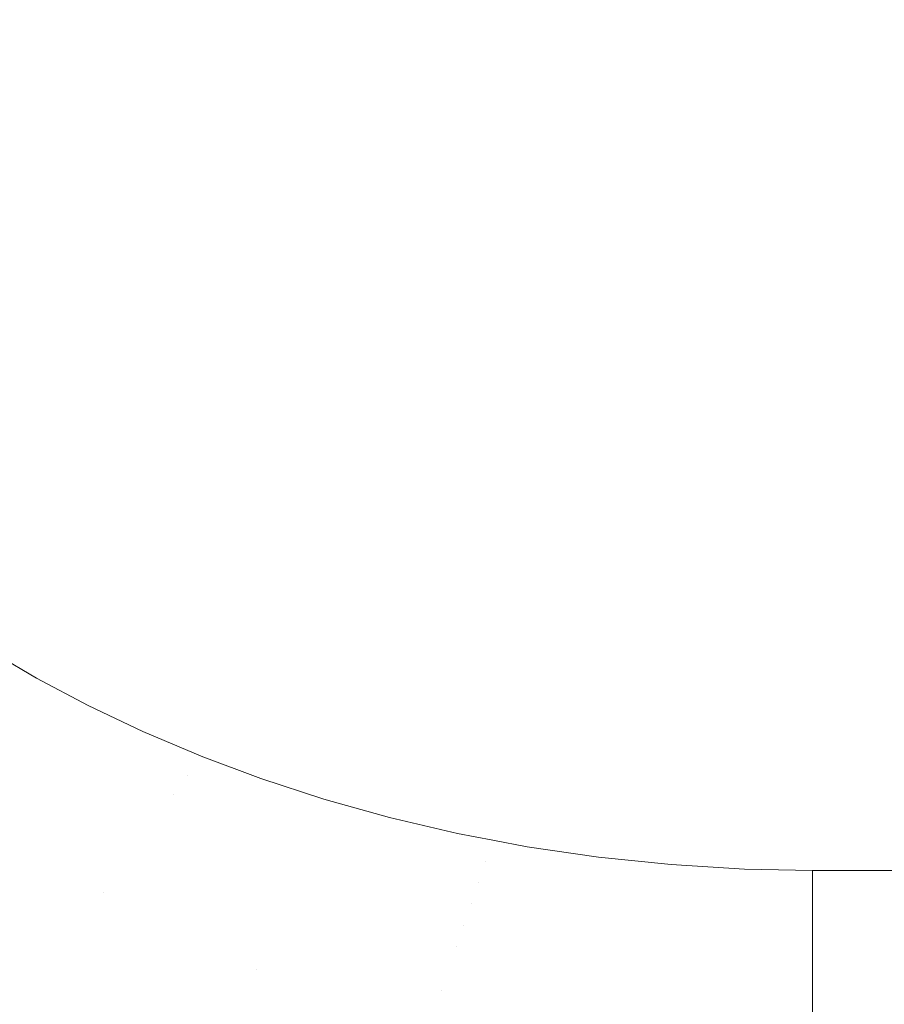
# Model space of a CAD drawing. Header units: centimetres. Extents: x -35.1 to 36.2, y 3.4 to 5.2.
# Tile 150 of 256: x -10.9556 to -10.8666, y 3.7864 to 3.8878. Entities that reach past the tile are written whole.
import ezdxf

# ---------------------------------------------------------------- set-up
doc = ezdxf.new("R2010")
doc.units = ezdxf.units.CM
doc.header["$LTSCALE"] = 2.54
doc.layers.add('Lucido design-1', color=7, linetype='Continuous')

# ---------------------------------------------------------------- blocks, each defined once
blk = doc.blocks.new('Gruppo-4-1')
at = {"color": 7, "linetype": 'Continuous', "lineweight": 9}
blk.add_3dface([(-34.95277, 5.10021, -1872.21551), (-34.95277, 3.50021, -1872.21551), (36.07969, 3.50021, -1872.21551), (36.07969, 5.10021, -1872.21551)], dxfattribs=at)
for points, invisible_edges in [([(12.13364, 3.88788, -1872.61551), (12.13347, 3.88694, -1872.61551), (-11.00774, 5.10021, -1872.61551)], 10), ([(-11.00774, 3.90021, -1872.61551), (-11.00774, 5.10021, -1872.61551), (12.13347, 3.88694, -1872.61551)], 10), ([(-11.0077, 3.89788, -1872.61551), (-11.00774, 3.90021, -1872.61551), (12.13347, 3.88694, -1872.61551)], 10), ([(-11.00754, 3.89481, -1872.61551), (-11.0077, 3.89788, -1872.61551), (12.13347, 3.88694, -1872.61551)], 10), ([(-11.00726, 3.89173, -1872.61551), (-11.00754, 3.89481, -1872.61551), (12.13347, 3.88694, -1872.61551)], 10), ([(12.13347, 3.88694, -1872.61551), (-11.00654, 3.88694, -1872.61551), (-11.00684, 3.88863, -1872.61551), (-11.00726, 3.89173, -1872.61551)], 9), ([(-11.00654, 3.88694, -1872.61551), (-10.93692, 3.81198, -1872.61551), (-10.93698, 3.812, -1872.61551), (-10.94291, 3.81451, -1872.61551)], 9), ([(-11.00654, 3.88694, -1872.61551), (-10.88852, 3.80081, -1872.61551), (-10.896, 3.80158, -1872.61551)], 9), ([(-10.94291, 3.81451, -1872.61551), (-10.94853, 3.81719, -1872.61551), (-11.00654, 3.88694, -1872.61551)], 10), ([(-11.00654, 3.88694, -1872.61551), (-10.91751, 3.80566, -1872.61551), (-10.92427, 3.80755, -1872.61551)], 9), ([(-11.00654, 3.88694, -1872.61551), (-10.88098, 3.80035, -1872.61551), (-10.88852, 3.80081, -1872.61551)], 9), ([(-10.94853, 3.81719, -1872.61551), (-10.95384, 3.81999, -1872.61551), (-11.00654, 3.88694, -1872.61551)], 10), ([(-11.00654, 3.88694, -1872.61551), (-10.91053, 3.80402, -1872.61551), (-10.91751, 3.80566, -1872.61551)], 9), ([(-11.00654, 3.88694, -1872.61551), (-10.87397, 3.80021, -1872.61551), (-10.88098, 3.80035, -1872.61551)], 9), ([(-10.95384, 3.81999, -1872.61551), (-10.95884, 3.82292, -1872.61551), (-11.00654, 3.88694, -1872.61551)], 10), ([(-11.00654, 3.88694, -1872.61551), (-10.90689, 3.80333, -1872.61551), (-10.91053, 3.80402, -1872.61551)], 9), ([(-11.00654, 3.88694, -1872.61551), (12.13347, 3.88694, -1872.61551), (12.00089, 3.80021, -1872.61551), (-10.87397, 3.80021, -1872.61551)], 11), ([(-10.92427, 3.80755, -1872.61551), (-10.93076, 3.80967, -1872.61551), (-10.93692, 3.81198, -1872.61551), (-11.00654, 3.88694, -1872.61551)], 12), ([(-10.896, 3.80158, -1872.61551), (-10.90334, 3.80265, -1872.61551), (-10.90689, 3.80333, -1872.61551), (-11.00654, 3.88694, -1872.61551)], 12), ([(-10.95884, 3.82292, -1872.61551), (-10.95384, 3.81999, -1872.61551), (-10.96585, 3.82151, -1872.61561)], 10), ([(-10.96783, 3.81981, -1872.61574), (-10.96585, 3.82151, -1872.61561), (-10.93972, 3.80804, -1872.61561), (-10.94114, 3.80605, -1872.61574)], 15), ([(-10.95384, 3.81999, -1872.61551), (-10.94853, 3.81719, -1872.61551), (-10.93972, 3.80804, -1872.61561), (-10.96585, 3.82151, -1872.61561)], 14), ([(-10.94114, 3.80605, -1872.61574), (-10.94257, 3.80405, -1872.61592), (-10.96983, 3.8181, -1872.61592), (-10.96783, 3.81981, -1872.61574)], 15), ([(-10.97184, 3.81638, -1872.61615), (-10.96983, 3.8181, -1872.61592), (-10.94257, 3.80405, -1872.61592), (-10.94401, 3.80203, -1872.61615)], 15), ([(-10.94401, 3.80203, -1872.61615), (-10.94546, 3.8, -1872.61644), (-10.97386, 3.81465, -1872.61644), (-10.97184, 3.81638, -1872.61615)], 15), ([(-10.94853, 3.81719, -1872.61551), (-10.94291, 3.81451, -1872.61551), (-10.93972, 3.80804, -1872.61561)], 10), ([(-10.97589, 3.81291, -1872.61678), (-10.97386, 3.81465, -1872.61644), (-10.94546, 3.8, -1872.61644), (-10.94691, 3.79797, -1872.61678)], 15), ([(-10.94291, 3.81451, -1872.61551), (-10.93698, 3.812, -1872.61551), (-10.93832, 3.81002, -1872.61554)], 10), ([(-10.93832, 3.81002, -1872.61554), (-10.93972, 3.80804, -1872.61561), (-10.94291, 3.81451, -1872.61551)], 11), ([(-10.964, 3.80305, -1872.61718), (-10.97589, 3.81291, -1872.61678), (-10.94691, 3.79797, -1872.61678)], 11), ([(-10.93698, 3.812, -1872.61551), (-10.93692, 3.81198, -1872.61551), (-10.93832, 3.81002, -1872.61554)], 10), ([(-10.93832, 3.81002, -1872.61554), (-10.93692, 3.81198, -1872.61551), (-10.93076, 3.80967, -1872.61551)], 9), ([(-10.90763, 3.80114, -1872.61554), (-10.90836, 3.79897, -1872.61561), (-10.93972, 3.80804, -1872.61561), (-10.93832, 3.81002, -1872.61554)], 15), ([(-10.90763, 3.80114, -1872.61554), (-10.93832, 3.81002, -1872.61554), (-10.92427, 3.80755, -1872.61551), (-10.91751, 3.80566, -1872.61551)], 11), ([(-10.93832, 3.81002, -1872.61554), (-10.93076, 3.80967, -1872.61551), (-10.92427, 3.80755, -1872.61551)], 9), ([(-10.94114, 3.80605, -1872.61574), (-10.93972, 3.80804, -1872.61561), (-10.90836, 3.79897, -1872.61561), (-10.90911, 3.79678, -1872.61574)], 15), ([(-10.90911, 3.79678, -1872.61574), (-10.90985, 3.79458, -1872.61592), (-10.94257, 3.80405, -1872.61592), (-10.94114, 3.80605, -1872.61574)], 15), ([(-10.90763, 3.80114, -1872.61554), (-10.91751, 3.80566, -1872.61551), (-10.91053, 3.80402, -1872.61551)], 9), ([(-10.94401, 3.80203, -1872.61615), (-10.94257, 3.80405, -1872.61592), (-10.90985, 3.79458, -1872.61592), (-10.91061, 3.79236, -1872.61615)], 15), ([(-10.91053, 3.80402, -1872.61551), (-10.90689, 3.80333, -1872.61551), (-10.90763, 3.80114, -1872.61554)], 10), ([(-10.90763, 3.80114, -1872.61554), (-10.90689, 3.80333, -1872.61551), (-10.90334, 3.80265, -1872.61551)], 9), ([(-10.96577, 3.80114, -1872.61764), (-10.964, 3.80305, -1872.61718), (-10.94837, 3.79592, -1872.61718), (-10.94984, 3.79387, -1872.61764)], 15), ([(-10.94691, 3.79797, -1872.61678), (-10.94837, 3.79592, -1872.61718), (-10.964, 3.80305, -1872.61718)], 11), ([(-10.90763, 3.80114, -1872.61554), (-10.90334, 3.80265, -1872.61551), (-10.896, 3.80158, -1872.61551)], 9), ([(-10.94984, 3.79387, -1872.61764), (-10.9513, 3.79181, -1872.61816), (-10.96754, 3.79922, -1872.61816), (-10.96577, 3.80114, -1872.61764)], 15), ([(-10.91061, 3.79236, -1872.61615), (-10.91136, 3.79014, -1872.61644), (-10.94546, 3.8, -1872.61644), (-10.94401, 3.80203, -1872.61615)], 15), ([(-10.87397, 3.79585, -1872.61561), (-10.90836, 3.79897, -1872.61561), (-10.90763, 3.80114, -1872.61554)], 11), ([(-10.87397, 3.79799, -1872.61556), (-10.90763, 3.80114, -1872.61554), (-10.896, 3.80158, -1872.61551), (-10.88852, 3.80081, -1872.61551)], 11), ([(-10.90763, 3.80114, -1872.61554), (-10.87397, 3.79799, -1872.61556), (-10.87397, 3.79585, -1872.61561)], 9), ([(-10.87397, 3.79799, -1872.61556), (-10.88852, 3.80081, -1872.61551), (-10.88098, 3.80035, -1872.61551)], 9), ([(-10.88098, 3.80035, -1872.61551), (-10.87397, 3.80021, -1872.61551), (-10.87397, 3.79799, -1872.61556)], 8), ([(-10.87397, 3.79799, -1872.61556), (-10.87397, 3.80021, -1872.61551), (12.00089, 3.80021, -1872.61551), (12.00089, 3.79799, -1872.61556)], 8), ([(-10.96932, 3.7973, -1872.61874), (-10.96754, 3.79922, -1872.61816), (-10.9513, 3.79181, -1872.61816), (-10.95277, 3.78976, -1872.61874)], 15), ([(-10.94691, 3.79797, -1872.61678), (-10.94546, 3.8, -1872.61644), (-10.91136, 3.79014, -1872.61644), (-10.91212, 3.7879, -1872.61678)], 15), ([(-10.87397, 3.7915, -1872.61589), (-10.90911, 3.79678, -1872.61574), (-10.90836, 3.79897, -1872.61561)], 11), ([(-10.90836, 3.79897, -1872.61561), (-10.87397, 3.79585, -1872.61561), (-10.87397, 3.7915, -1872.61589)], 9), ([(-10.95277, 3.78976, -1872.61874), (-10.95424, 3.7877, -1872.61937), (-10.97109, 3.79539, -1872.61937), (-10.96932, 3.7973, -1872.61874)], 15), ([(-10.93125, 3.79004, -1872.61718), (-10.94837, 3.79592, -1872.61718), (-10.94691, 3.79797, -1872.61678)], 11), ([(-10.93125, 3.79004, -1872.61718), (-10.94691, 3.79797, -1872.61678), (-10.91212, 3.7879, -1872.61678)], 11), ([(12.00089, 3.79799, -1872.61556), (12.00089, 3.79585, -1872.61561), (-10.87397, 3.79585, -1872.61561), (-10.87397, 3.79799, -1872.61556)], 10), ([(-10.87397, 3.7915, -1872.61589), (-10.90985, 3.79458, -1872.61592), (-10.90911, 3.79678, -1872.61574)], 11), ([(-10.97287, 3.79347, -1872.62007), (-10.97109, 3.79539, -1872.61937), (-10.95424, 3.7877, -1872.61937), (-10.95571, 3.78564, -1872.62007)], 15), ([(-10.94984, 3.79387, -1872.61764), (-10.94837, 3.79592, -1872.61718), (-10.93125, 3.79004, -1872.61718), (-10.93237, 3.78788, -1872.61764)], 15), ([(12.00089, 3.7915, -1872.61589), (-10.87397, 3.7915, -1872.61589), (-10.87397, 3.79585, -1872.61561), (12.00089, 3.79585, -1872.61561)], 5), ([(-10.87397, 3.78716, -1872.61637), (-10.91061, 3.79236, -1872.61615), (-10.90985, 3.79458, -1872.61592)], 11), ([(-10.90985, 3.79458, -1872.61592), (-10.87397, 3.7915, -1872.61589), (-10.87397, 3.78716, -1872.61637)], 9), ([(-10.93237, 3.78788, -1872.61764), (-10.9335, 3.78571, -1872.61816), (-10.9513, 3.79181, -1872.61816), (-10.94984, 3.79387, -1872.61764)], 15), ([(-10.87397, 3.78716, -1872.61637), (-10.91136, 3.79014, -1872.61644), (-10.91061, 3.79236, -1872.61615)], 11), ([(-10.95277, 3.78976, -1872.61874), (-10.9513, 3.79181, -1872.61816), (-10.9335, 3.78571, -1872.61816), (-10.93463, 3.78353, -1872.61874)], 15), ([(12.00089, 3.78716, -1872.61637), (-10.87397, 3.78716, -1872.61637), (-10.87397, 3.7915, -1872.61589), (12.00089, 3.7915, -1872.61589)], 5), ([(-10.93237, 3.78788, -1872.61764), (-10.93125, 3.79004, -1872.61718), (-10.91289, 3.78565, -1872.61718), (-10.91365, 3.7834, -1872.61764)], 15), ([(-10.91212, 3.7879, -1872.61678), (-10.91289, 3.78565, -1872.61718), (-10.93125, 3.79004, -1872.61718)], 11), ([(-10.91212, 3.7879, -1872.61678), (-10.91136, 3.79014, -1872.61644), (-10.87397, 3.78716, -1872.61637), (-10.87397, 3.78434, -1872.6168)], 11), ([(-10.93463, 3.78353, -1872.61874), (-10.93576, 3.78136, -1872.61937), (-10.95424, 3.7877, -1872.61937), (-10.95277, 3.78976, -1872.61874)], 15), ([(-10.95571, 3.78564, -1872.62007), (-10.95424, 3.7877, -1872.61937), (-10.93576, 3.78136, -1872.61937), (-10.93689, 3.77918, -1872.62007)], 15), ([(-10.91365, 3.7834, -1872.61764), (-10.91442, 3.78114, -1872.61816), (-10.9335, 3.78571, -1872.61816), (-10.93237, 3.78788, -1872.61764)], 15), ([(-10.89365, 3.78294, -1872.61718), (-10.91289, 3.78565, -1872.61718), (-10.91212, 3.7879, -1872.61678)], 11), ([(-10.89365, 3.78294, -1872.61718), (-10.91212, 3.7879, -1872.61678), (-10.87397, 3.78434, -1872.6168)], 11), ([(-10.87397, 3.78434, -1872.6168), (-10.87397, 3.78716, -1872.61637), (12.00089, 3.78716, -1872.61637), (12.00089, 3.78434, -1872.6168)], 10)]:
    blk.add_3dface(points, dxfattribs=dict(at, invisible_edges=invisible_edges))

msp = doc.modelspace()

# ---------------------------------------------------------------- block references
at = {"layer": 'Lucido design-1', "color": 7}
msp.add_blockref('Gruppo-4-1', (0, 0), dxfattribs=at)

doc.saveas('drawing.dxf')
